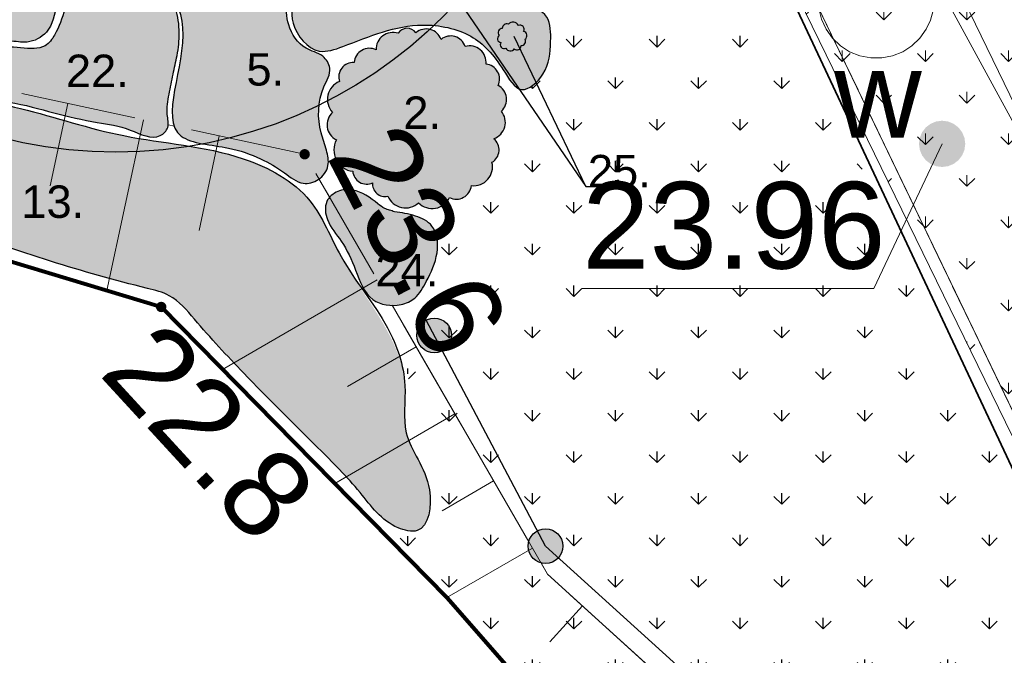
# Model space of a CAD drawing. Extents: x 5491059 to 5491327, y 5912942 to 5913063.
# Tile 42 of 49: x 5491220.3 to 5491228.81, y 5912998.14 to 5913003.63. Entities that reach past the tile are written whole.
import ezdxf
from ezdxf.enums import TextEntityAlignment as Align

# ---------------------------------------------------------------- set-up
doc = ezdxf.new("R2010")
doc.units = 0
for name, pattern in [('ACAD_ISO10W100', [18, 12, -3, 0, -3]), ('PRZER1-1', [1, 0.5, -0.5]), ('PRZER2-1', [1.5, 1, -0.5])]:
    doc.linetypes.add(name, pattern=pattern)
doc.layers.get('0').update_dxf_attribs({"linetype": 'CONTINUOUS'})
for name, color, linetype in [('AK_faszyna', 7, 'CONTINUOUS'), ('AK_ogordzenie', 7, 'CONTINUOUS'), ('AK_pomocnicza', 7, 'CONTINUOUS'), ('AK_rośliny', 7, 'CONTINUOUS')]:
    doc.layers.add(name, color=color, linetype=linetype)
for name, color, linetype, lineweight in [('GESDZI', 7, 'CONTINUOUS', 18), ('GESUZY', 96, 'CONTINUOUS', 18), ('GSLKOG', 7, 'CONTINUOUS', 35), ('GSPWPN', 7, 'CONTINUOUS', 13), ('GSPWPN_O', 7, 'CONTINUOUS', 13), ('GSSWWS', 141, 'CONTINUOUS', 18), ('GSSZSN', 7, 'CONTINUOUS', 18), ('GULGPR', 52, 'CONTINUOUS', 18), ('GULWPR', 5, 'CONTINUOUS', 18), ('GUPPRZ_O', 7, 'CONTINUOUS', 18), ('GUPWDT', 5, 'CONTINUOUS', 18), ('GUPWZA', 5, 'CONTINUOUS', 18), ('GUPWZA_O', 5, 'CONTINUOUS', 18)]:
    doc.layers.add(name, color=color, linetype=linetype, lineweight=lineweight)
doc.styles.add('Arial', font='arial.ttf')
doc.styles.get("Standard").update_dxf_attribs({"font": 'txt.shx'})
doc.linetypes.add('OGRODZENIE2', pattern='A,6.35,-2.54,[132,ltypeshp.shx,S=2.54,R=0,X=-2.54,Y=0],-2.54,25.4', length=36.83)

# ---------------------------------------------------------------- blocks, each defined once
blk = doc.blocks.new('D_GSPWPN1')
blk.add_hatch(color=0).paths.add_polyline_path([(-0.045, 0), (-0.043467, -0.011647), (-0.038971, -0.0225), (-0.03182, -0.03182), (-0.0225, -0.038971), (-0.011647, -0.043467), (0, -0.045), (0.011647, -0.043467), (0.0225, -0.038971), (0.03182, -0.03182), (0.038971, -0.0225), (0.043467, -0.011647), (0.045, 0), (0.043467, 0.011647), (0.038971, 0.0225), (0.03182, 0.03182), (0.0225, 0.038971), (0.011647, 0.043467), (0, 0.045), (-0.011647, 0.043467), (-0.0225, 0.038971), (-0.03182, 0.03182), (-0.038971, 0.0225), (-0.043467, 0.011647)])
blk = doc.blocks.new('D_GUPWZA1')
blk.add_hatch(color=0).paths.add_polyline_path([(-0.2, 0), (-0.193185, -0.051764), (-0.173205, -0.1), (-0.141421, -0.141421), (-0.1, -0.173205), (-0.051764, -0.193185), (0, -0.2), (0.051764, -0.193185), (0.1, -0.173205), (0.141421, -0.141421), (0.173205, -0.1), (0.193185, -0.051764), (0.2, 0), (0.193185, 0.051764), (0.173205, 0.1), (0.141421, 0.141421), (0.1, 0.173205), (0.051764, 0.193185), (0, 0.2), (-0.051764, 0.193185), (-0.1, 0.173205), (-0.141421, 0.141421), (-0.173205, 0.1), (-0.193185, 0.051764)])
blk = doc.blocks.new('D_GUPWDT1')
at = {"color": 0}
for points in [[(-0.353553, 0.646447), (0, 1), (0.353553, 0.646447)], [(0, 0.5), (0, 1)]]:
    blk.add_lwpolyline(points, dxfattribs=at)
blk.add_lwpolyline([(0, 0.5), (0.086824, 0.492404), (0.17101, 0.469846), (0.25, 0.433013), (0.321394, 0.383022), (0.383022, 0.321394), (0.433013, 0.25), (0.469846, 0.17101), (0.492404, 0.086824), (0.5, 0), (0.492404, -0.086824), (0.469846, -0.17101), (0.433013, -0.25), (0.377875, -0.32743), (0.309079, -0.393027), (0.229113, -0.444418), (0.140866, -0.479746), (0.047528, -0.497736), (-0.047528, -0.497736), (-0.140866, -0.479746), (-0.229113, -0.444418), (-0.309079, -0.393027), (-0.377875, -0.32743), (-0.433013, -0.25), (-0.4725, -0.163534), (-0.494911, -0.071157), (-0.499434, 0.023791), (-0.485906, 0.117879), (-0.454816, 0.207708), (-0.407288, 0.290028), (-0.34504, 0.361867), (-0.27032, 0.420627), (-0.185831, 0.464184), (-0.094626, 0.490964)], close=True, dxfattribs=at)
blk = doc.blocks.new('3')
for p, q in [((5491286.5479, 5913014.1682), (5491286.5479, 5913013.4182)), ((5491286.9283, 5913013.7819), (5491286.1783, 5913013.7819))]:
    blk.add_line(p, q)
blk.add_circle((5491286.5479, 5913013.7819), 4)
blk = doc.blocks.new('0')
at = {"linetype": 'Continuous', "lineweight": 5, "true_color": 0xc8c92d, "transparency": 33554534}
h = blk.add_hatch(dxfattribs=at)
h.set_pattern_fill('GRASS', color=52, scale=0.02)
h.set_pattern_definition([(90, (5491340.91723, 5912991.77712), (-0.3592102, 0.3592102), [0.09525, -0.6231705]), (45, (5491340.91723, 5912991.7771), (-0.3592102, 0.3592102), [0.09525, -0.41275]), (135, (5491340.91723, 5912991.7771), (-0.3592102, -0.3592102), [0.09525, -0.41275])])
h.paths.add_polyline_path([(5491281.949, 5913006.1858), (5491279.4173, 5913004.8811), (5491290.3695, 5912982.4378), (5491294.1285, 5912982.6466)])
at = {"layer": 'AK_rośliny', "color": 9, "linetype": 'Continuous', "lineweight": 0, "true_color": 0xc7c8ca}
blk.add_line((5491279.4173, 5913004.8811, -9.5834), (5491290.3695, 5912982.4378, 0.4766), dxfattribs=at)

msp = doc.modelspace()

# ---------------------------------------------------------------- hatches: boundary and pattern name
at = {"layer": 'AK_ogordzenie', "linetype": 'Continuous', "lineweight": -3, "true_color": 0x6a473c, "transparency": 33554597}
h = msp.add_hatch(color=17, dxfattribs=at)
h.dxf.hatch_style = 1
edge = h.paths.add_edge_path()
edge.add_arc((5491223.87987, 5913000.90467), 0.15, 91.756409, 451.756409)
h = msp.add_hatch(color=17, dxfattribs=at)
h.dxf.hatch_style = 1
edge = h.paths.add_edge_path()
edge.add_arc((5491224.84261, 5912999.08336), 0.15, 91.756409, 451.756409)
at = {"layer": 'AK_rośliny', "linetype": 'Continuous', "lineweight": -3, "true_color": 0xc6d1c5, "transparency": 33554534}
h = msp.add_hatch(color=9, dxfattribs=at)
h.dxf.hatch_style = 1
edge = h.paths.add_edge_path()
edge.add_spline(control_points=[(5491219.34276, 5913004.73441), (5491219.33854, 5913004.64989), (5491219.3316, 5913004.51082), (5491219.47259, 5913004.28331), (5491219.7303, 5913004.29828), (5491219.9721, 5913004.1578), (5491219.98567, 5913003.87249), (5491219.99273, 5913003.66242), (5491220.0645, 5913003.43595), (5491220.22273, 5913003.45437), (5491220.36759, 5913003.43342), (5491220.57678, 5913003.51948), (5491220.60798, 5913003.75253), (5491220.66663, 5913003.9667), (5491220.84476, 5913004.0683), (5491220.95608, 5913004.1944), (5491221.14099, 5913004.22323), (5491221.1422, 5913004.41778), (5491221.14001, 5913004.73257), (5491221.16002, 5913005.24308), (5491221.01577, 5913005.79375), (5491220.70938, 5913006.07758), (5491220.43108, 5913006.38981), (5491220.11824, 5913006.68633), (5491219.93371, 5913007.01687), (5491219.85585, 5913007.30638), (5491219.47822, 5913007.18111), (5491219.19787, 5913006.95077), (5491218.71967, 5913006.82387), (5491218.58229, 5913006.4382), (5491218.60452, 5913006.13772), (5491218.80823, 5913005.88774), (5491218.77521, 5913005.54146), (5491218.96698, 5913005.1718), (5491219.2374, 5913005.03265), (5491219.35819, 5913004.8512), (5491219.34438, 5913004.77473), (5491219.34331, 5913004.74809), (5491219.34276, 5913004.73441)], knot_values=[0, 0, 0, 0, 0.2502048, 0.4116883, 0.7317631, 0.9483329, 1.1703855, 1.5121866, 1.6495518, 1.7718587, 1.9255043, 2.1088008, 2.367868, 2.5745717, 2.7474845, 2.953582, 3.079668, 3.2302311, 3.4413181, 4.0788877, 4.736122, 5.0585446, 5.3127869, 5.9990975, 6.3038777, 6.507655, 6.740966, 7.2465322, 7.720346, 8.0682276, 8.3785, 8.585388, 8.9955936, 9.3571258, 9.7573559, 9.9065649, 9.9455572, 9.9866959, 9.9866959, 9.9866959, 9.9866959], degree=3, periodic=0)
at = {"layer": 'AK_rośliny', "linetype": 'Continuous', "lineweight": -3, "true_color": 0x136734, "transparency": 33554534}
h = msp.add_hatch(dxfattribs=at)
h.set_pattern_fill('GRASS', color=116, scale=0.02)
h.set_pattern_definition([(90, (5491226.88308, 5913000.88213), (-0.35921, 0.35921), [0.09525, -0.62317]), (45, (5491226.8831, 5913000.88213), (-0.35921, 0.35921), [0.09525, -0.41275]), (135, (5491226.8831, 5913000.88213), (-0.35921, -0.35921), [0.09525, -0.41275])])
edge = h.paths.add_edge_path()
edge.add_spline(control_points=[(5491225.80843, 5913006.09867), (5491226.03807, 5913005.58798), (5491226.60902, 5913004.3183), (5491227.98856, 5913001.51976), (5491229.18632, 5912999.0045), (5491230.06422, 5912997.01908), (5491230.29934, 5912996.66945), (5491230.37864, 5912996.37176), (5491229.94435, 5912996.37462), (5491229.60329, 5912996.39138), (5491229.43557, 5912996.0362), (5491229.12346, 5912996.081), (5491228.90573, 5912995.91723), (5491228.73106, 5912995.7271), (5491228.63649, 5912995.4018), (5491228.29908, 5912995.67467), (5491228.04404, 5912995.71357), (5491227.81341, 5912995.7127), (5491227.5657, 5912995.688), (5491227.2745, 5912995.82558), (5491226.93538, 5912995.79205), (5491226.78102, 5912995.52941), (5491226.42334, 5912995.962), (5491226.05319, 5912996.30369), (5491225.44652, 5912997.03109), (5491224.82329, 5912997.74109), (5491224.15041, 5912998.48665), (5491223.85819, 5912998.87697), (5491223.5156, 5912999.12667), (5491223.66893, 5912999.18772), (5491223.85201, 5912999.13395), (5491223.90143, 5912999.47286), (5491223.85949, 5912999.74118), (5491223.65675, 5912999.9829), (5491223.64113, 5913000.24981), (5491223.68016, 5913000.53754), (5491223.57865, 5913000.82656), (5491223.46915, 5913001.01803), (5491223.38752, 5913001.11266), (5491223.4005, 5913001.14519), (5491223.42703, 5913001.15503), (5491223.45493, 5913001.15615), (5491223.49809, 5913001.15137), (5491223.57308, 5913001.14691), (5491223.67506, 5913001.17038), (5491223.76653, 5913001.2496), (5491223.82424, 5913001.3693), (5491223.90266, 5913001.50205), (5491223.93349, 5913001.65984), (5491223.93301, 5913001.80687), (5491223.863, 5913001.92513), (5491223.73659, 5913001.91893), (5491223.74626, 5913002.02444), (5491223.8401, 5913001.9763), (5491223.92575, 5913001.9911), (5491223.98989, 5913002.02682), (5491224.02404, 5913002.07661), (5491224.07887, 5913002.05914), (5491224.14416, 5913002.07597), (5491224.20548, 5913002.11727), (5491224.20793, 5913002.18312), (5491224.27544, 5913002.17971), (5491224.33447, 5913002.21503), (5491224.38924, 5913002.27947), (5491224.4075, 5913002.34406), (5491224.39181, 5913002.39417), (5491224.42597, 5913002.41708), (5491224.44456, 5913002.45378), (5491224.45554, 5913002.50556), (5491224.44121, 5913002.55071), (5491224.43323, 5913002.58779), (5491224.40337, 5913002.60083), (5491224.44724, 5913002.61376), (5491224.46675, 5913002.63847), (5491224.50791, 5913002.68492), (5491224.5047, 5913002.75399), (5491224.49998, 5913002.80998), (5491224.46022, 5913002.83725), (5491224.48771, 5913002.85378), (5491224.49853, 5913002.8781), (5491224.51188, 5913002.90699), (5491224.51337, 5913002.94318), (5491224.50709, 5913002.98523), (5491224.54881, 5913003.00559), (5491224.57494, 5913003.04927), (5491224.60382, 5913003.02588), (5491224.63018, 5913003.0198), (5491224.67106, 5913003.02148), (5491224.71187, 5913003.04019), (5491224.75362, 5913003.07024), (5491224.79238, 5913003.108), (5491224.82814, 5913003.15982), (5491224.86571, 5913003.21912), (5491224.88078, 5913003.28304), (5491224.88958, 5913003.35084), (5491224.89318, 5913003.42231), (5491224.8962, 5913003.50061), (5491224.89404, 5913003.57355), (5491224.86449, 5913003.63355), (5491224.88442, 5913003.68321), (5491224.90559, 5913003.73451), (5491224.9569, 5913003.7163), (5491225.00438, 5913003.72339), (5491225.05383, 5913003.72058), (5491225.09587, 5913003.7285), (5491225.14623, 5913003.74281), (5491225.21423, 5913003.77431), (5491225.27938, 5913003.82801), (5491225.33619, 5913003.89466), (5491225.38569, 5913003.97052), (5491225.42301, 5913004.06535), (5491225.43977, 5913004.17487), (5491225.4374, 5913004.30091), (5491225.42577, 5913004.42597), (5491225.41884, 5913004.54117), (5491225.36063, 5913004.60068), (5491225.37344, 5913004.68005), (5491225.42566, 5913004.67357), (5491225.46687, 5913004.68472), (5491225.50856, 5913004.74707), (5491225.55084, 5913004.83474), (5491225.50762, 5913005.02682), (5491225.84897, 5913004.93433), (5491225.86871, 5913005.1047), (5491225.97189, 5913005.32807), (5491225.98336, 5913005.48271), (5491225.89738, 5913005.76908), (5491225.84005, 5913005.95236), (5491225.75407, 5913006.07836), (5491225.67105, 5913006.19428), (5491225.68854, 5913006.2674), (5491225.73004, 5913006.36246), (5491225.76489, 5913006.229), (5491225.78919, 5913006.17379), (5491225.80544, 5913006.11036), (5491225.80843, 5913006.09867)], knot_values=[0, 0, 0, 0, 1.6802041, 4.1774058, 9.3414063, 10.1353758, 10.5730889, 10.670621, 10.9438793, 11.4744595, 11.7116088, 11.9319262, 12.311391, 12.4627053, 12.7412284, 13.0578145, 13.402421, 13.566092, 13.7437747, 14.1389561, 14.5168124, 14.6423977, 14.897169, 15.6973915, 16.5253046, 17.5821922, 18.6413033, 19.3156481, 19.4416365, 19.5210528, 19.6942577, 19.9460159, 20.2861541, 20.5610403, 20.8390348, 21.0572959, 21.4313235, 21.7114066, 21.7483044, 21.7779734, 21.7986457, 21.829972, 21.8612982, 21.9287939, 22.0552977, 22.1633744, 22.279197, 22.4511904, 22.6235234, 22.7528249, 22.8912609, 22.9868726, 23.0333191, 23.1173409, 23.2012606, 23.3075877, 23.3261475, 23.3711136, 23.449763, 23.5345373, 23.5684897, 23.6175676, 23.6952084, 23.7780722, 23.8644774, 23.8863758, 23.9221802, 23.9684688, 24.0114235, 24.0758558, 24.1094487, 24.1207355, 24.1524289, 24.1836551, 24.2329504, 24.3247636, 24.3768081, 24.405776, 24.4257054, 24.4509138, 24.4889191, 24.5176501, 24.5619513, 24.5969753, 24.6507776, 24.6693661, 24.6956576, 24.7322879, 24.7895024, 24.8272353, 24.8866702, 24.9504874, 25.0160271, 25.0956729, 25.1445282, 25.2214251, 25.3100702, 25.3796023, 25.4401755, 25.4953769, 25.5433609, 25.5707363, 25.6391461, 25.6907827, 25.7172772, 25.7671462, 25.8476702, 25.940112, 26.0178546, 26.109897, 26.2106116, 26.3209344, 26.4403729, 26.5857705, 26.7072172, 26.7609949, 26.8371157, 26.8590868, 26.908232, 26.9578715, 27.0741199, 27.2152333, 27.3741672, 27.5191633, 27.6760335, 27.8434065, 28.0158132, 28.1901476, 28.3394045, 28.4553896, 28.5603272, 28.608852, 28.6684233, 28.8256521, 28.8611775, 28.8611775, 28.8611775, 28.8611775], degree=3, periodic=0)
at = {"layer": 'AK_rośliny', "linetype": 'Continuous', "lineweight": -3, "true_color": 0xb0946f, "transparency": 33554534}
h = msp.add_hatch(color=33, dxfattribs=at)
h.dxf.hatch_style = 1
edge = h.paths.add_edge_path()
edge.add_spline(control_points=[(5491221.6315, 5913004.51215), (5491221.67207, 5913004.46654), (5491221.75568, 5913004.37253), (5491221.89324, 5913004.2346), (5491222.0485, 5913004.11533), (5491222.21013, 5913004.02), (5491222.3736, 5913003.99101), (5491222.50963, 5913004.00429), (5491222.62039, 5913003.92261), (5491222.59413, 5913003.7666), (5491222.60469, 5913003.57678), (5491222.73077, 5913003.37544), (5491222.91399, 5913003.34344), (5491223.00794, 5913003.19788), (5491222.87099, 5913002.98365), (5491222.86941, 5913002.72736), (5491222.94909, 5913002.51471), (5491222.98051, 5913002.366), (5491222.89287, 5913002.24049), (5491222.72538, 5913002.19501), (5491222.57238, 5913002.32851), (5491222.36533, 5913002.44453), (5491222.07597, 5913002.54872), (5491221.39529, 5913002.57475), (5491221.83855, 5913003.43726), (5491221.56453, 5913003.97455), (5491221.3343, 5913004.19046), (5491221.18545, 5913004.3772), (5491221.21082, 5913004.52886), (5491221.24511, 5913004.6989), (5491221.4198, 5913004.70612), (5491221.53631, 5913004.62346), (5491221.60162, 5913004.54709), (5491221.6315, 5913004.51215)], knot_values=[0, 0, 0, 0, 0.1831744, 0.3775053, 0.5829848, 0.7704202, 0.9332347, 1.0726703, 1.1731117, 1.2905787, 1.5047509, 1.7575123, 1.9174588, 2.0359468, 2.2063519, 2.6050266, 2.7617333, 2.8957469, 3.03781, 3.1756985, 3.3620643, 3.6000644, 3.892931, 4.3143505, 5.2493244, 5.6899741, 6.0852547, 6.2126316, 6.3671456, 6.5361909, 6.6528403, 6.8163161, 6.954221, 6.954221, 6.954221, 6.954221], degree=3, periodic=0)
at = {"layer": 'AK_rośliny', "linetype": 'Continuous', "lineweight": -3, "true_color": 0xaad095, "transparency": 33554534}
h = msp.add_hatch(color=253, dxfattribs=at)
h.dxf.hatch_style = 1
edge = h.paths.add_edge_path()
edge.add_spline(control_points=[(5491222.83873, 5913004.31958), (5491222.86229, 5913004.33846), (5491222.91788, 5913004.383), (5491223.07289, 5913004.4128), (5491223.28021, 5913004.37341), (5491223.48575, 5913004.18993), (5491223.8008, 5913004.19853), (5491224.08395, 5913004.11064), (5491224.29412, 5913004.21243), (5491224.52742, 5913004.19649), (5491224.49018, 5913003.94097), (5491224.65186, 5913003.77682), (5491224.88798, 5913003.68871), (5491224.88789, 5913003.40996), (5491224.87207, 5913003.18118), (5491224.61889, 5913002.95233), (5491224.44131, 5913003.27505), (5491224.22075, 5913003.52738), (5491223.66922, 5913003.64035), (5491223.26344, 5913003.46619), (5491222.84071, 5913003.30965), (5491222.61183, 5913003.59074), (5491222.67092, 5913003.88304), (5491222.70868, 5913004.10144), (5491222.77685, 5913004.24201), (5491222.81969, 5913004.29571), (5491222.83873, 5913004.31958)], knot_values=[0, 0, 0, 0, 0.0895276, 0.211231, 0.4588235, 0.696672, 0.9977578, 1.3728213, 1.5194558, 1.7112778, 1.9073461, 2.1323575, 2.3682287, 2.5821696, 2.8709612, 3.0979942, 3.3294376, 3.7343345, 4.159792, 4.8742666, 5.0828705, 5.4119711, 5.7034053, 5.961193, 6.0754692, 6.1669155, 6.1669155, 6.1669155, 6.1669155], degree=3, periodic=0)
at = {"layer": 'AK_rośliny', "linetype": 'Continuous', "lineweight": -3, "true_color": 0x6e5ca1, "transparency": 33554534}
h = msp.add_hatch(color=195, dxfattribs=at)
h.dxf.hatch_style = 1
edge = h.paths.add_edge_path()
edge.add_spline(control_points=[(5491221.49991, 5913003.98313), (5491221.51338, 5913003.96369), (5491221.54481, 5913003.91836), (5491221.59424, 5913003.83379), (5491221.64576, 5913003.73641), (5491221.67001, 5913003.62498), (5491221.68135, 5913003.48898), (5491221.66285, 5913003.33263), (5491221.62043, 5913003.15806), (5491221.58873, 5913002.98926), (5491221.55809, 5913002.83859), (5491221.59965, 5913002.70682), (5491221.47019, 5913002.57021), (5491221.23778, 5913002.70607), (5491220.94161, 5913002.74522), (5491220.57597, 5913002.82489), (5491220.31101, 5913002.9115), (5491220.01192, 5913002.94016), (5491220.07946, 5913003.14059), (5491220.08959, 5913003.25767), (5491220.08297, 5913003.41099), (5491220.28402, 5913003.39128), (5491220.41268, 5913003.37877), (5491220.53192, 5913003.40001), (5491220.62721, 5913003.53303), (5491220.67276, 5913003.67818), (5491220.72473, 5913003.84012), (5491220.83459, 5913003.94777), (5491220.95613, 5913004.04949), (5491221.06144, 5913004.14452), (5491221.17144, 5913004.2036), (5491221.29785, 5913004.1913), (5491221.38166, 5913004.09549), (5491221.44649, 5913004.02934), (5491221.49024, 5913003.99149), (5491221.49991, 5913003.98313)], knot_values=[0, 0, 0, 0, 0.0709045, 0.1653986, 0.2941234, 0.3988418, 0.5048813, 0.7026595, 0.8672662, 1.0438231, 1.2189283, 1.3244936, 1.4273621, 1.6914547, 1.9838919, 2.3684541, 2.7710099, 2.9078529, 3.1115352, 3.2196886, 3.3000288, 3.512026, 3.6285704, 3.7271886, 3.8502284, 4.0901229, 4.1907337, 4.3533169, 4.5379736, 4.6703731, 4.777647, 4.9054605, 5.0124996, 5.1476067, 5.1859063, 5.1859063, 5.1859063, 5.1859063], degree=3, periodic=0)
at = {"layer": 'AK_rośliny', "linetype": 'Continuous', "lineweight": -3, "true_color": 0x9e247b, "transparency": 33554534}
h = msp.add_hatch(color=224, dxfattribs=at)
h.dxf.hatch_style = 1
edge = h.paths.add_edge_path()
edge.add_arc((5491224.50735, 5913003.55777), 0.03891, 69.672391, 179.672391)
edge.add_arc((5491224.46818, 5913003.5222), 0.03579, 89.571491, 223.536987)
edge.add_arc((5491224.45959, 5913003.46866), 0.03371, 120.981941, 264.486926)
edge.add_arc((5491224.48368, 5913003.41633), 0.03316, 145.510913, 296.909092)
edge.add_arc((5491224.53698, 5913003.40594), 0.04283, 206.603925, 325.380869)
edge.add_arc((5491224.59573, 5913003.40689), 0.03452, 227.093478, 363.425279)
edge.add_arc((5491224.63216, 5913003.44648), 0.03758, 266.985924, 387.160327)
edge.add_arc((5491224.64323, 5913003.4946), 0.0382, 305.836755, 436.862877)
edge.add_arc((5491224.65192, 5913003.5318), 0.00000000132, 135, 225)
edge.add_arc((5491224.62206, 5913003.55041), 0.03518, 328.066769, 474.014044)
edge.add_arc((5491224.56017, 5913003.55773), 0.05365, 27.549792, 137.105454)
at = {"layer": 'AK_rośliny', "linetype": 'OGRODZENIE2', "lineweight": -3, "true_color": 0x6da56f, "transparency": 33554534}
h = msp.add_hatch(color=115, dxfattribs=at)
edge = h.paths.add_edge_path()
edge.add_arc((5491223.32081, 5913003.25183), 0.13398, 64.940351, 174.940351)
edge.add_arc((5491223.18183, 5913003.13667), 0.12709, 87.511802, 197.511802)
edge.add_arc((5491223.1237, 5913002.94418), 0.16665, 112.237293, 222.237294)
edge.add_arc((5491223.10024, 5913002.72524), 0.14634, 133.067048, 243.067048)
edge.add_arc((5491223.19997, 5913002.50822), 0.18722, 152.46213, 262.46213)
edge.add_arc((5491223.29625, 5913002.33307), 0.12129, 184.945169, 294.945169)
edge.add_arc((5491223.4532, 5913002.21164), 0.10642, 173.821072, 283.821073)
edge.add_arc((5491223.6323, 5913002.17245), 0.16652, 202.658861, 312.658861)
edge.add_arc((5491223.86278, 5913002.16613), 0.16531, 224.631988, 334.631988)
edge.add_arc((5491224.07058, 5913002.2134), 0.13176, 243.674375, 353.674375)
edge.add_arc((5491224.2199, 5913002.36178), 0.16393, 263.568846, 373.568846)
edge.add_arc((5491224.31543, 5913002.50747), 0.12479, 300.75783, 410.75783)
edge.add_arc((5491224.34396, 5913002.74627), 0.15083, 289.527705, 399.527705)
edge.add_arc((5491224.36862, 5913002.94362), 0.13666, 312.130302, 422.130303)
edge.add_arc((5491224.3159, 5913003.11987), 0.12911, 334.571298, 444.571298)
edge.add_arc((5491224.18432, 5913003.26219), 0.14446, 354.522541, 464.522541)
edge.add_arc((5491224.02213, 5913003.3593), 0.13301, 18.737453, 128.737453)
edge.add_arc((5491223.81041, 5913003.41609), 0.1368, 20.081415, 130.081415)
edge.add_arc((5491223.64664, 5913003.46375), 0.09476, 36.984498, 146.984497)
edge.add_arc((5491223.52215, 5913003.3779), 0.14467, 71.86282, 181.86282)
at = {"layer": 'AK_rośliny', "linetype": 'Continuous', "lineweight": -3, "true_color": 0x55764c, "transparency": 33554534}
h = msp.add_hatch(color=87, dxfattribs=at)
h.dxf.hatch_style = 1
edge = h.paths.add_edge_path()
edge.add_spline(control_points=[(5491204.5086, 5912997.43405), (5491204.50056, 5912997.37462), (5491204.48659, 5912997.2713), (5491204.43527, 5912997.1429), (5491204.3766, 5912997.06032), (5491204.37364, 5912996.96133), (5491204.48657, 5912996.90581), (5491204.60681, 5912996.85807), (5491204.67825, 5912996.73474), (5491204.81603, 5912996.70247), (5491204.93159, 5912996.81168), (5491205.12633, 5912996.98067), (5491205.35236, 5912997.27733), (5491205.6702, 5912997.56095), (5491205.86671, 5912997.90689), (5491206.26289, 5912998.03022), (5491206.63137, 5912998.37561), (5491207.10859, 5912998.59588), (5491207.51595, 5912998.78022), (5491207.64593, 5912999.09062), (5491207.52729, 5912999.38023), (5491207.26974, 5912999.65834), (5491206.55987, 5912999.70379), (5491205.86552, 5912999.33745), (5491205.54822, 5912998.68793), (5491205.54468, 5912998.2587), (5491205.22435, 5912998.01313), (5491204.88668, 5912997.95873), (5491204.65456, 5912997.73254), (5491204.56462, 5912997.54339), (5491204.51554, 5912997.46872), (5491204.5107, 5912997.44454), (5491204.5086, 5912997.43405)], knot_values=[0, 0, 0, 0, 0.1795261, 0.3120381, 0.4087441, 0.4845019, 0.5695915, 0.7495592, 0.8744872, 0.9707144, 1.1277956, 1.3089469, 1.7633744, 2.2250851, 2.5961542, 2.89448, 3.4189947, 4.0833443, 4.4897748, 4.6895894, 5.026186, 5.3596001, 5.7767098, 7.0413009, 7.4165592, 7.9217711, 8.2276051, 8.5335102, 8.9351129, 9.1262219, 9.1677554, 9.19958, 9.19958, 9.19958, 9.19958], degree=3, periodic=0)
edge = h.paths.add_edge_path()
edge.add_spline(control_points=[(5491218.42878, 5913002.79178), (5491218.42489, 5913002.72703), (5491218.41771, 5913002.60727), (5491218.3577, 5913002.4465), (5491218.21185, 5913002.30338), (5491218.36966, 5913002.14048), (5491218.59252, 5913002.15538), (5491219.03004, 5913001.98368), (5491219.71466, 5913001.83272), (5491220.55604, 5913001.5387), (5491221.17763, 5913001.3635), (5491221.63192, 5913001.25478), (5491221.88068, 5913000.95208), (5491222.29161, 5913000.51045), (5491222.78597, 5913000.02215), (5491223.23212, 5912999.57869), (5491223.45225, 5912999.25794), (5491223.82463, 5912999.17006), (5491223.89526, 5912999.68614), (5491223.57522, 5912999.99805), (5491223.66883, 5913000.51851), (5491223.45044, 5913001.04497), (5491223.07679, 5913001.51384), (5491222.83641, 5913002.14672), (5491222.11813, 5913002.53615), (5491221.22968, 5913002.57661), (5491220.33383, 5913002.88308), (5491219.43045, 5913003.03507), (5491218.79277, 5913003.08052), (5491218.34844, 5913003.40665), (5491218.20978, 5913003.24694), (5491218.29573, 5913003.1227), (5491218.36052, 5913003.03509), (5491218.39909, 5913002.96163), (5491218.42002, 5913002.9121), (5491218.42919, 5913002.85642), (5491218.42892, 5913002.8136), (5491218.42878, 5913002.79178)], knot_values=[0, 0, 0, 0, 0.1924819, 0.3559875, 0.5224259, 0.7035779, 0.8557083, 1.1879664, 2.0814732, 2.97414, 3.8443301, 4.043683, 4.3423103, 4.9708429, 5.8826012, 6.4138287, 6.8621658, 7.028164, 7.3955295, 7.9270004, 8.3376578, 8.8569338, 9.5893467, 10.1408103, 10.8212523, 11.8732663, 12.7956802, 13.654462, 14.5671819, 14.8581776, 14.9520469, 15.0906363, 15.2390644, 15.2983543, 15.3371481, 15.4001586, 15.4656154, 15.4656154, 15.4656154, 15.4656154], degree=3, periodic=0)
at = {"layer": 'AK_rośliny', "linetype": 'Continuous', "lineweight": -3, "true_color": 0xefeee5, "transparency": 33554534}
h = msp.add_hatch(color=7, dxfattribs=at)
h.dxf.hatch_style = 1
edge = h.paths.add_edge_path()
edge.add_spline(control_points=[(5491223.53678, 5913001.97362), (5491223.59704, 5913001.96476), (5491223.71209, 5913001.94783), (5491223.90282, 5913001.85438), (5491223.92484, 5913001.5964), (5491223.82728, 5913001.39891), (5491223.73334, 5913001.22368), (5491223.55947, 5913001.1451), (5491223.30121, 5913001.18454), (5491223.20519, 5913001.47099), (5491223.09773, 5913001.70888), (5491222.94934, 5913001.87279), (5491222.9242, 5913002.06131), (5491223.04135, 5913002.16296), (5491223.2195, 5913002.17309), (5491223.34737, 5913002.079), (5491223.44294, 5913002.00307), (5491223.49411, 5913001.98588), (5491223.52275, 5913001.97765), (5491223.53678, 5913001.97362)], knot_values=[0, 0, 0, 0, 0.184469, 0.3521597, 0.5865433, 0.8524647, 1.0268977, 1.1578411, 1.4046592, 1.7004158, 1.9788127, 2.1998867, 2.355614, 2.4833785, 2.6147846, 2.8628164, 2.9335806, 2.9792935, 3.0231489, 3.0231489, 3.0231489, 3.0231489], degree=3, periodic=0)

# ---------------------------------------------------------------- linework, layer by layer
at = {"color": 251, "linetype": 'Continuous', "lineweight": 0, "true_color": 0x636466}
for p, q in [((5491234.92, 5912987.71, -0.02), (5491222.72, 5913013.04, -0.02)), ((5491221.58056, 5913002.72318, -0.02), (5491221.63554, 5913002.71138, -0.02)), ((5491216.98, 5913002.52, -0.02), (5491221.52, 5913001.15, -0.02)), ((5491222.88314, 5913002.25714, -0.02), (5491222.97654, 5913002.09569, -0.02)), ((5491221.52, 5913001.15, -0.02), (5491223.98, 5912998.65, -0.02)), ((5491223.51542, 5913001.1642, -0.02), (5491224.69742, 5912999.12103, -0.02)), ((5491223.11983, 5912999.68274, -0.02), (5491223.02039, 5912999.62521, -0.02)), ((5491223.02039, 5912999.62521, -0.02), (5491223.98, 5912998.65, -0.02)), ((5491224.80289, 5912998.93871, -0.02), (5491224.86, 5912998.84, -0.02)), ((5491224.86, 5912998.84, -0.02), (5491228.62393, 5912995.42588, -0.02)), ((5491223.98, 5912998.65, -0.02), (5491226.82155, 5912995.4131, -0.02)), ((5491223.98, 5912998.65, -0.02), (5491228.58, 5912993.41, -0.02))]:
    msp.add_line(p, q, dxfattribs=at)
at = {"layer": 'AK_faszyna', "color": 39, "linetype": 'ACAD_ISO10W100', "lineweight": 80, "true_color": 0x5a3624, "transparency": 33554559}
for p, q in [((5491216.98, 5913002.52, -0.02), (5491221.52, 5913001.15, -0.02)), ((5491221.52, 5913001.15, -0.02), (5491223.98967, 5912998.63899, 10.04)), ((5491223.98967, 5912998.63899, 10.04), (5491228.58, 5912993.41, -0.02))]:
    msp.add_line(p, q, dxfattribs=at)
at = {"layer": 'AK_ogordzenie', "linetype": 'Continuous', "lineweight": -3}
for p, q in [((5491224.84261, 5912999.08336, -0.02), (5491223.80977, 5913001.03728, -0.02)), ((5491226.6953, 5912997.40481, -0.02), (5491224.84261, 5912999.08336, -0.02))]:
    msp.add_line(p, q, dxfattribs=at)
for centre in [(5491223.87987, 5913000.90467, -0.02), (5491224.84261, 5912999.08336, -0.02)]:
    msp.add_circle(centre, 0.15, dxfattribs=at)
msp.add_spline([(5491223.53678, 5913001.97362, -0.02), (5491223.71743, 5913001.93627, -0.02), (5491223.8607, 5913001.84914, -0.02), (5491223.9043, 5913001.61885, -0.02), (5491223.81086, 5913001.36988, -0.02), (5491223.7112, 5913001.22673, -0.02), (5491223.59284, 5913001.17071, -0.02), (5491223.3499, 5913001.21428, -0.02), (5491223.20039, 5913001.46947, -0.02), (5491223.07581, 5913001.71843, -0.02), (5491222.95745, 5913001.90515, -0.02), (5491222.95122, 5913002.06076, -0.02), (5491223.0464, 5913002.14848, -0.02), (5491223.17548, 5913002.16034, -0.02), (5491223.3935, 5913002.04208, -0.02), (5491223.45195, 5913002.0022, -0.02), (5491223.49472, 5913001.98604, -0.02), (5491223.53678, 5913001.97362, -0.02)], degree=3, dxfattribs=at)
at = {"layer": 'AK_pomocnicza', "linetype": 'Continuous', "lineweight": -3}
for points in [[(5491219.34276, 5913004.73441, -0.02), (5491219.36196, 5913004.48494, -0.02), (5491219.45159, 5913004.35061, -0.02), (5491219.75888, 5913004.26106, -0.02), (5491219.93814, 5913004.13953, -0.02), (5491219.98295, 5913003.92204, -0.02), (5491220.02142, 5913003.58241, -0.02), (5491220.08544, 5913003.46088, -0.02), (5491220.20708, 5913003.44809, -0.02), (5491220.36095, 5913003.43981, -0.02), (5491220.52718, 5913003.52484, -0.02), (5491220.6168, 5913003.76791, -0.02), (5491220.69363, 5913003.95981, -0.02), (5491220.82806, 5913004.06855, -0.02), (5491220.99451, 5913004.19009, -0.02), (5491221.10975, 5913004.24126, -0.02), (5491221.14176, 5913004.38838, -0.02), (5491221.14176, 5913004.59947, -0.02), (5491221.12758, 5913005.23688, -0.02), (5491220.91575, 5913005.85904, -0.02), (5491220.69749, 5913006.09636, -0.02), (5491220.52417, 5913006.28236, -0.02), (5491220.06839, 5913006.79549, -0.02), (5491219.92715, 5913007.06556, -0.02), (5491219.83086, 5913007.24516, -0.02), (5491219.59977, 5913007.21309, -0.02), (5491219.15683, 5913006.96935, -0.02), (5491218.73957, 5913006.74486, -0.02), (5491218.60477, 5913006.42416, -0.02), (5491218.64328, 5913006.11629, -0.02), (5491218.74599, 5913005.9367, -0.02), (5491218.8166, 5913005.53262, -0.02), (5491218.98351, 5913005.21192, -0.02), (5491219.28522, 5913004.94894, -0.02), (5491219.34941, 5913004.81425, -0.02), (5491219.3454, 5913004.77546, -0.02), (5491219.34276, 5913004.73441, -0.02)], [(5491221.6315, 5913004.51215, -0.02), (5491221.7545, 5913004.37642, -0.02), (5491221.89329, 5913004.2404, -0.02), (5491222.05611, 5913004.11506, -0.02), (5491222.2216, 5913004.02705, -0.02), (5491222.38175, 5913003.99771, -0.02), (5491222.52055, 5913003.98438, -0.02), (5491222.59795, 5913003.92037, -0.02), (5491222.60329, 5913003.80302, -0.02), (5491222.62198, 5913003.58967, -0.02), (5491222.7717, 5913003.38602, -0.02), (5491222.91583, 5913003.31668, -0.02), (5491222.97722, 5913003.21534, -0.02), (5491222.92651, 5913003.05265, -0.02), (5491222.90258, 5913002.6547, -0.02), (5491222.94809, 5913002.50474, -0.02), (5491222.96143, 5913002.37139, -0.02), (5491222.87781, 5913002.25092, -0.02), (5491222.7479, 5913002.21938, -0.02), (5491222.58508, 5913002.31005, -0.02), (5491222.37955, 5913002.43007, -0.02), (5491222.10196, 5913002.52341, -0.02), (5491221.69358, 5913002.62742, -0.02), (5491221.7054, 5913003.56232, -0.02), (5491221.53794, 5913003.96991, -0.02), (5491221.27601, 5913004.26595, -0.02), (5491221.2073, 5913004.3732, -0.02), (5491221.2116, 5913004.52766, -0.02), (5491221.2803, 5913004.68211, -0.02), (5491221.39624, 5913004.69498, -0.02), (5491221.53794, 5913004.61347, -0.02), (5491221.6315, 5913004.51215, -0.02)], [(5491222.83873, 5913004.31958, -0.02), (5491222.91224, 5913004.37068, -0.02), (5491223.0305, 5913004.39942, -0.02), (5491223.27342, 5913004.35151, -0.02), (5491223.47798, 5913004.23016, -0.02), (5491223.77523, 5913004.18225, -0.02), (5491224.14919, 5913004.15351, -0.02), (5491224.28982, 5913004.19503, -0.02), (5491224.4784, 5913004.1599, -0.02), (5491224.51995, 5913003.96828, -0.02), (5491224.66059, 5913003.79264, -0.02), (5491224.85236, 5913003.65531, -0.02), (5491224.88594, 5913003.44402, -0.02), (5491224.81946, 5913003.16299, -0.02), (5491224.63535, 5913003.03014, -0.02), (5491224.47682, 5913003.19876, -0.02), (5491224.19555, 5913003.49001, -0.02), (5491223.78132, 5913003.5871, -0.02), (5491223.08968, 5913003.40111, -0.02), (5491222.88637, 5913003.36227, -0.02), (5491222.66135, 5913003.60242, -0.02), (5491222.67158, 5913003.89368, -0.02), (5491222.73295, 5913004.14406, -0.02), (5491222.78409, 5913004.24625, -0.02), (5491222.83873, 5913004.31958, -0.02)], [(5491221.49991, 5913003.98313, -0.02), (5491221.53966, 5913003.92441, -0.02), (5491221.58805, 5913003.84325, -0.02), (5491221.64345, 5913003.72706, -0.02), (5491221.66765, 5913003.62517, -0.02), (5491221.67632, 5913003.51949, -0.02), (5491221.65731, 5913003.32263, -0.02), (5491221.62274, 5913003.16169, -0.02), (5491221.58814, 5913002.98856, -0.02), (5491221.57259, 5913002.81414, -0.02), (5491221.57663, 5913002.70159, -0.02), (5491221.5121, 5913002.6311, -0.02), (5491221.2525, 5913002.67962, -0.02), (5491220.96757, 5913002.74546, -0.02), (5491220.59182, 5913002.82731, -0.02), (5491220.20004, 5913002.91983, -0.02), (5491220.06923, 5913002.96003, -0.02), (5491220.07725, 5913003.16355, -0.02), (5491220.08768, 5913003.2712, -0.02), (5491220.09636, 5913003.35107, -0.02), (5491220.30489, 5913003.38927, -0.02), (5491220.42132, 5913003.38406, -0.02), (5491220.5169, 5913003.40837, -0.02), (5491220.59857, 5913003.50039, -0.02), (5491220.6873, 5913003.72328, -0.02), (5491220.72379, 5913003.81703, -0.02), (5491220.82979, 5913003.94031, -0.02), (5491220.96881, 5913004.06185, -0.02), (5491221.07142, 5913004.14553, -0.02), (5491221.16873, 5913004.19067, -0.02), (5491221.29558, 5913004.17504, -0.02), (5491221.37552, 5913004.10385, -0.02), (5491221.47109, 5913004.00836, -0.02), (5491221.49991, 5913003.98313, -0.02)], [(5491218.42878, 5913002.79178, -0.02), (5491218.40727, 5913002.60051, -0.02), (5491218.34422, 5913002.44965, -0.02), (5491218.26396, 5913002.30384, -0.02), (5491218.3807, 5913002.16532, -0.02), (5491218.53138, 5913002.14433, -0.02), (5491218.85234, 5913002.05843, -0.02), (5491219.71206, 5913001.81504, -0.02), (5491220.56318, 5913001.54589, -0.02), (5491221.40095, 5913001.31056, -0.02), (5491221.59008, 5913001.24756, -0.02), (5491221.80808, 5913001.04347, -0.02), (5491222.23221, 5913000.57961, -0.02), (5491222.8752, 5912999.93318, -0.02), (5491223.23908, 5912999.54614, -0.02), (5491223.56774, 5912999.24121, -0.02), (5491223.73207, 5912999.21775, -0.02), (5491223.83772, 5912999.5696, -0.02), (5491223.63817, 5913000.06219, -0.02), (5491223.62643, 5913000.47268, -0.02), (5491223.47585, 5913000.9696, -0.02), (5491223.07474, 5913001.58686, -0.02), (5491222.80477, 5913002.06772, -0.02), (5491222.2296, 5913002.4313, -0.02), (5491221.19666, 5913002.63068, -0.02), (5491220.30457, 5913002.86524, -0.02), (5491219.45943, 5913003.01771, -0.02), (5491218.57753, 5913003.25292, -0.02), (5491218.298, 5913003.33377, -0.02), (5491218.24022, 5913003.25979, -0.02), (5491218.29093, 5913003.13081, -0.02), (5491218.37395, 5913003.00777, -0.02), (5491218.40134, 5913002.95518, -0.02), (5491218.41576, 5913002.91917, -0.02), (5491218.42729, 5913002.85722, -0.02), (5491218.42878, 5913002.79178, -0.02)]]:
    msp.add_spline(points, degree=3, dxfattribs=at)
at = {"layer": 'AK_rośliny', "linetype": 'Continuous', "lineweight": -3}
for p, q in [((5491223.96453, 5913003.98308, -0.02), (5491225.18921, 5913002.19003, -0.02)), ((5491225.18921, 5913002.19003, -0.02), (5491224.56979, 5913003.48796, -0.02)), ((5491225.18921, 5913002.19003, -0.02), (5491225.58564, 5913002.19003, -0.02))]:
    msp.add_line(p, q, dxfattribs=at)
at = {"layer": 'AK_rośliny', "linetype": 'Continuous', "lineweight": -3, "elevation": -0.02}
for points in [[(5491224.52087, 5913003.59425, 0.5205671), (5491224.46845, 5913003.55799, 0.5205671), (5491224.46845, 5913003.55799, 0.6616691), (5491224.44224, 5913003.49755, 0.5205671), (5491224.44224, 5913003.49755, 0.7232476), (5491224.45635, 5913003.43511, 0.5205671), (5491224.45635, 5913003.43511, 0.7770654), (5491224.49869, 5913003.38676, 0.5205671), (5491224.49869, 5913003.38676, 0.5702566), (5491224.57223, 5913003.38161, 0.5205671), (5491224.57223, 5913003.38161, 0.676617), (5491224.63018, 5913003.40895, 0.5205671), (5491224.63018, 5913003.40895, 0.5783653), (5491224.6656, 5913003.46364, 0.5205671), (5491224.6656, 5913003.46364, 0.6433828), (5491224.65192, 5913003.5318, 0.5205671), (5491224.65192, 5913003.5318, 0.7396051), (5491224.60774, 5913003.58255, 0.5205671), (5491224.60774, 5913003.58255, 0.5181053), (5491224.52087, 5913003.59425)], [(5491223.37755, 5913003.3732, 0.5205671), (5491223.18735, 5913003.26365, 0.5205671), (5491223.06063, 5913003.09843, 0.5205671), (5491223.00032, 5913002.83215, 0.5205671), (5491223.03396, 5913002.59478, 0.5205671), (5491223.17541, 5913002.32261, 0.5205671), (5491223.3474, 5913002.22309, 0.5205671), (5491223.47863, 5913002.1083, 0.5205671), (5491223.74514, 5913002.04999, 0.5205671), (5491224.01215, 5913002.0953, 0.5205671), (5491224.20154, 5913002.19888, 0.5205671), (5491224.37925, 5913002.40024, 0.5205671), (5491224.39438, 5913002.60412, 0.5205671), (5491224.4603, 5913002.84227, 0.5205671), (5491224.4325, 5913003.06443, 0.5205671), (5491224.32812, 5913003.2484, 0.5205671), (5491224.14809, 5913003.40203, 0.5205671), (5491223.9389, 5913003.46306, 0.5205671), (5491223.72233, 5913003.52076, 0.5205671), (5491223.56718, 5913003.51538, 0.5205671), (5491223.37755, 5913003.3732, 0.5205671)]]:
    msp.add_lwpolyline(points, format="xyb", dxfattribs=at)
at = {"layer": 'GESDZI', "color": 252, "linetype": 'Continuous', "lineweight": 13, "true_color": 0x939598, "elevation": 10.22, "flags": 128}
msp.add_lwpolyline([(5491209.5817, 5913041.91374), (5491212.9, 5913034.29), (5491217.7, 5913023.67), (5491222.72, 5913013.04), (5491234.92, 5912987.71), (5491236.23, 5912984.98), (5491238.39, 5912985.1), (5491245.88014, 5912969.79957)], dxfattribs=at)
at = {"layer": 'GESDZI', "color": 252, "linetype": 'Continuous', "lineweight": 18, "true_color": 0x939598, "elevation": 10.22}
msp.add_lwpolyline([(5491234.92, 5912987.71), (5491222.72, 5913013.04), (5491195.8, 5912999.17), (5491198.54, 5912994.11), (5491204.74, 5912982.92), (5491236.23, 5912984.98)], close=True, dxfattribs=at)
at = {"layer": 'GESUZY', "color": 252, "linetype": 'PRZER1-1', "lineweight": 13, "true_color": 0x939598, "elevation": 10.08}
msp.add_lwpolyline([(5491209.5817, 5913041.91374), (5491212.9, 5913034.29), (5491217.7, 5913023.67), (5491222.72, 5913013.04), (5491234.92, 5912987.71), (5491236.23, 5912984.98), (5491238.39, 5912985.1), (5491245.88014, 5912969.79957)], dxfattribs=at)
at = {"layer": 'GESUZY', "color": 252, "linetype": 'PRZER1-1', "lineweight": 18, "true_color": 0x939598, "elevation": 10.08}
msp.add_lwpolyline([(5491234.92, 5912987.71), (5491222.72, 5913013.04), (5491195.8, 5912999.17), (5491198.54, 5912994.11), (5491204.74, 5912982.92), (5491236.23, 5912984.98)], close=True, dxfattribs=at)
at = {"layer": 'GSLKOG', "color": 252, "linetype": 'Continuous', "lineweight": 35, "true_color": 0x939598, "elevation": 10.18}
msp.add_lwpolyline([(5491234.75, 5912987.24), (5491217.7, 5913023.57)], dxfattribs=at)
at = {"layer": 'GSSWWS', "color": 252, "linetype": 'Continuous', "lineweight": 18, "true_color": 0x939598, "elevation": 10.06}
msp.add_lwpolyline([(5491207.66, 5912988.8), (5491209.36, 5912988.05), (5491214.92, 5912987.7), (5491218.27, 5912986.6), (5491227.48, 5912987.34), (5491229.29, 5912988.44), (5491229.81, 5912991.17), (5491228.58, 5912993.41), (5491223.98, 5912998.65), (5491221.52, 5913001.15), (5491216.98, 5913002.52), (5491211.32, 5913000.97), (5491206.02, 5912997.8), (5491204.48, 5912996.04), (5491205.61, 5912992.1)], close=True, dxfattribs=at)
at = {"layer": 'GSSZSN', "color": 251, "linetype": 'PRZER2-1', "lineweight": 18, "true_color": 0x636466, "elevation": 10.06}
for points in [[(5491207.31, 5912987.84), (5491209.07, 5912986.94), (5491214.73, 5912986.69), (5491217.75, 5912985.25), (5491227.94, 5912985.72), (5491231.16, 5912987.34), (5491231.59, 5912990.97), (5491230.24, 5912993.96), (5491224.86, 5912998.84), (5491222.76, 5913002.47), (5491217.03, 5913003.7), (5491211.32, 5913002.67), (5491204.91, 5912998.73), (5491202.83, 5912996.12), (5491204.78, 5912991.64)], [(5491207.66, 5912988.8), (5491209.36, 5912988.05), (5491214.92, 5912987.7), (5491218.27, 5912986.6), (5491227.48, 5912987.34), (5491229.29, 5912988.44), (5491229.81, 5912991.17), (5491228.58, 5912993.41), (5491223.98, 5912998.65), (5491221.52, 5913001.15), (5491216.98, 5913002.52), (5491211.32, 5913000.97), (5491206.02, 5912997.8), (5491204.48, 5912996.04), (5491205.61, 5912992.1)]]:
    msp.add_lwpolyline(points, close=True, dxfattribs=at)
at = {"layer": 'GSSZSN', "color": 251, "linetype": 'Continuous', "lineweight": 18, "true_color": 0x636466, "elevation": 10.06}
for points in [[(5491220.71284, 5913002.90944), (5491220.56004, 5913002.19761)], [(5491221.05035, 5913001.29172), (5491221.36745, 5913002.76892)], [(5491222.02205, 5913002.62841), (5491221.84683, 5913001.81216)], [(5491222.05038, 5913000.611), (5491223.38784, 5913001.38474)], [(5491223.7231, 5913000.80521), (5491223.12924, 5913000.46166)], [(5491223.02039, 5912999.62521), (5491224.05836, 5913000.22569)], [(5491224.39362, 5912999.64616), (5491223.94951, 5912999.38924)], [(5491223.98967, 5912998.63899), (5491224.72889, 5912999.06664)], [(5491225.16197, 5912998.5661), (5491224.88036, 5912998.25563)]]:
    msp.add_lwpolyline(points, dxfattribs=at)
at = {"layer": 'GULGPR', "color": 252, "linetype": 'Continuous', "lineweight": 13, "true_color": 0x939598, "elevation": 10.14, "flags": 128}
msp.add_lwpolyline([(5491214.624, 5913034.369), (5491223.49, 5913014.031), (5491224.64101, 5913011.66159), (5491235.453, 5912989.4047), (5491235.926, 5912988.431), (5491245.419, 5912974.974), (5491247.31816, 5912970.46117)], dxfattribs=at)
at = {"layer": 'GULWPR', "color": 252, "linetype": 'Continuous', "lineweight": 18, "true_color": 0x939598, "elevation": 10.14}
msp.add_lwpolyline([(5491228.911, 5913002.69902), (5491228.13302, 5913004.12634), (5491225.30692, 5913009.52187), (5491221.33194, 5913017.73743), (5491217.70291, 5913025.50866), (5491213.84131, 5913033.52107)], dxfattribs=at)
at = {"layer": 'GUPPRZ_O', "color": 252, "linetype": 'Continuous', "lineweight": 13, "true_color": 0x939598, "elevation": 10.8, "flags": 128}
msp.add_lwpolyline([(5491228.27, 5913002.56), (5491227.67882, 5913001.3087), (5491225.15882, 5913001.3087)], dxfattribs=at)

# ---------------------------------------------------------------- block references
at = {"layer": 'AK_rośliny', "linetype": 'Continuous', "lineweight": 140}
msp.add_blockref('3', (-65.41866, -7.2934, -0.02), dxfattribs=at)
at = {"layer": 'AK_rośliny', "linetype": 'Continuous', "lineweight": 5, "transparency": 33554534}
msp.add_blockref('0', (-54.1444, 2.53468, 19.74335), dxfattribs=at)
at = {"layer": 'GSPWPN', "color": 252, "linetype": 'Continuous', "lineweight": 13, "true_color": 0x939598}
for p in [(5491222.76, 5913002.47, 10.08), (5491221.52, 5913001.15, 10.08)]:
    msp.add_blockref('D_GSPWPN1', p, dxfattribs=at)
at = {"layer": 'GUPWDT', "color": 252, "linetype": 'Continuous', "lineweight": 18, "true_color": 0x939598}
msp.add_blockref('D_GUPWDT1', (5491227.7, 5913003.8, 10.16), dxfattribs=at)
at = {"layer": 'GUPWZA', "color": 252, "linetype": 'Continuous', "lineweight": 18, "true_color": 0x939598}
msp.add_blockref('D_GUPWZA1', (5491228.27, 5913002.56, 10.16), dxfattribs=at)

# ---------------------------------------------------------------- texts
at = {"layer": 'AK_rośliny', "linetype": 'Continuous', "lineweight": -3, "char_height": 0.28, "attachment_point": 1}
for s, width, gutter_width, insert in [('{\\fArial|b0|i0|c238|p34;5. }', 1.6045325, 1.18226, (5491222.25658, 5913003.34363, -0.02)), ('{\\fArial|b0|i0|c238|p34;22. }', 1.6045325, 1.18226, (5491220.69634, 5913003.33115, -0.02)), ('{\\fArial|b0|i0|c238|p34;2.}', 2.4022266, 1.77002, (5491223.61279, 5913002.96963, -0.02)), ('{\\fArial|b0|i0|c238|p34;25. }', 1.6045325, 1.18226, (5491225.2081, 5913002.46421, -0.02)), ('{\\fArial|b0|i0|c238|p34;13. }', 1.6045325, 1.18226, (5491220.31103, 5913002.20019, -0.02)), ('{\\fArial|b0|i0|c238|p34;24.}', 1.6045325, 1.18226, (5491223.37186, 5913001.60843, -0.02))]:
    msp.add_mtext_dynamic_manual_height_columns(s, width=width, gutter_width=gutter_width, heights=[0], dxfattribs=dict(at, insert=insert))
at = {"layer": 'GSPWPN_O', "color": 251, "linetype": 'Continuous', "lineweight": 0, "true_color": 0x636466, "style": 'Arial'}
for s, rotation, p in [('23.6', 297.51176, (5491222.94282, 5913002.45823)), ('22.8', 312.578707, (5491220.97203, 5913000.57105))]:
    msp.add_text(s, height=0.75, rotation=rotation, dxfattribs=at).set_placement(p)
at = {"layer": 'GUPPRZ_O', "color": 251, "linetype": 'Continuous', "lineweight": 0, "true_color": 0x636466, "style": 'Arial'}
msp.add_text('23.96', height=0.75, dxfattribs=at).set_placement((5491225.15882, 5913001.4812))
at = {"layer": 'GUPWZA_O', "color": 252, "linetype": 'Continuous', "lineweight": 0, "true_color": 0x939598, "style": 'Arial'}
msp.add_text('w', height=0.75, dxfattribs=at).set_placement((5491228.09263, 5913002.61367), align=Align.RIGHT)

doc.saveas('drawing.dxf')
